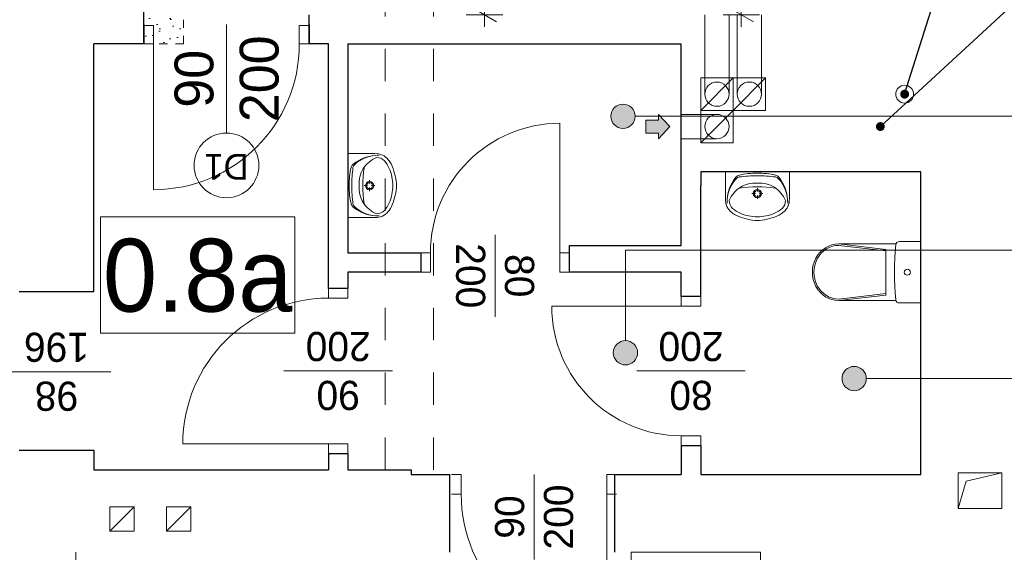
# Model space of a CAD drawing. Extents: x -145259 to -66341, y -2316 to 227384.
# Tile 27 of 141: x -93736 to -87653, y 54284 to 57574. Entities that reach past the tile are written whole.
import ezdxf

# ---------------------------------------------------------------- set-up
doc = ezdxf.new("R2010")
doc.units = 0
doc.header["$MEASUREMENT"] = 0
doc.linetypes.add('Hidden Line', pattern=[100, 50, -50])
doc.linetypes.add('Przerywana', pattern=[400, 200, -200])
for name, color, linetype, lineweight in [('Arch drzwi_Nr_Pióra__5', 7, 'Continuous', 13), ('Arch opisy okien_Nr_Pióra__5', 7, 'Continuous', 13), ('Arch opisy_Nr_Pióra__1', 7, 'Continuous', 25), ('Arch opisy_Nr_Pióra__21', 7, 'Continuous', 13), ('Arch wymiary_Nr_Pióra__21', 7, 'Continuous', 13), ('Arch wymiary_Nr_Pióra__5', 7, 'Continuous', 13), ('Arch wyposażenie_Nr_Pióra__21', 7, 'Continuous', 13), ('Arch zmurowania_Nr_Pióra__27', 7, 'Continuous', 35), ('Arch ściany działowe_Nr_Pióra__5', 7, 'Continuous', 13), ('Drzwi ArchiCAD_Nr_Pióra__27', 7, 'Continuous', 35), ('Drzwi ArchiCAD_Nr_Pióra__5', 7, 'Continuous', 13), ('Inwent kominy_Nr_Pióra__21', 7, 'Continuous', 13), ('INWENT OPISY_Nr_Pióra__21', 7, 'Continuous', 13), ('INWENT STROPY_Nr_Pióra__21', 7, 'Continuous', 13), ('INWENT. DRZWI_Nr_Pióra__21', 7, 'Continuous', 13), ('INWENT.ŚCIANY_Nr_Pióra__1', 7, 'Continuous', 25)]:
    doc.layers.add(name, color=color, linetype=linetype, lineweight=lineweight)
for name, color, linetype in [('Arch opisy', 7, 'Continuous'), ('Arch wymiary', 7, 'Continuous'), ('Arch wyposażenie', 7, 'Continuous'), ('Arch zmurowania', 7, 'Continuous'), ('Drzwi ArchiCAD', 7, 'Continuous')]:
    doc.layers.add(name, color=color, linetype=linetype)
for name, color, linetype, lineweight, true_color in [('Arch wyburzenia_Nr_Pióra__2', 7, 'Continuous', 13, 0x7f7f7f), ('INWENT kanalizacja_Nr_Pióra__118', 7, 'Continuous', 13, 0x573938), ('INWENT.ŚCIANY_Nr_Pióra__2', 7, 'Continuous', 13, 0x7f7f7f)]:
    doc.layers.add(name, color=color, linetype=linetype, lineweight=lineweight, true_color=true_color)
doc.styles.add('GENERATED_STYLE_1', font='txt')
doc.styles.add('GENERATED_STYLE_5', font='txt')
doc.styles.add('GENERATED_STYLE_7', font='txt')
doc.styles.add('GENERATED_STYLE_8', font='txt')
doc.dimstyles.new('GENERATED_STYLE__1', dxfattribs={"dimtxt": 179.999995, "dimasz": 114, "dimexe": 0.18, "dimexo": 0, "dimgap": 0.09, "dimtad": 1, "dimdec": 0, "dimlfac": 0.1, "dimzin": 0, "dimdsep": 46, "dimtxsty": 'GENERATED_STYLE_1', "dimblk": 'ARROWHEAD_2', "dimblk1": 'ARROWHEAD_2', "dimblk2": 'ARROWHEAD_2', "dimcen": 0.09, "dimclrd": 7, "dimclre": 7, "dimclrt": 7, "dimazin": 0, "dimtfac": 1, "dimtdec": 4, "dimtmove": 0, "dimatfit": 3, "dimfxl": 0, "dimtolj": 1, "dimtzin": 0, "dimarcsym": 0})
doc.dimstyles.new('GENERATED_STYLE__9', dxfattribs={"dimtxt": 0.18, "dimasz": 109.44, "dimexe": 0.18, "dimexo": 0.0625, "dimgap": 0.09, "dimtad": 0, "dimtih": 1, "dimtoh": 1, "dimdec": 4, "dimzin": 0, "dimdsep": 46, "dimcen": 0.09, "dimadec": 0, "dimazin": 0, "dimtfac": 1, "dimtdec": 4, "dimtmove": 0, "dimatfit": 3, "dimldrblk": 'ARROWHEAD_11', "dimfxl": 0, "dimtolj": 1, "dimtzin": 0, "dimarcsym": 0})

# ---------------------------------------------------------------- blocks, each defined once
blk = doc.blocks.new('D1 Drzwi proste 14_8')
at = {"layer": 'Drzwi ArchiCAD_Nr_Pióra__27', "linetype": 'Continuous'}
for p, q in [((-510, 0), (-510, -115)), ((510, 0), (510, -115))]:
    blk.add_line(p, q, dxfattribs=at)
at = {"layer": 'Drzwi ArchiCAD_Nr_Pióra__5', "linetype": 'Continuous'}
for p, q in [((450, 0), (450, 900)), ((-450, 0), (-510, 0)), ((-510, 0), (-510, -115)), ((-450, -115), (-450, 0)), ((510, 0), (450, 0)), ((450, 0), (450, -115)), ((510, -115), (510, 0)), ((-510, -115), (-450, -115)), ((450, -115), (510, -115))]:
    blk.add_line(p, q, dxfattribs=at)
blk.add_arc((450, 0), 900, 90, 180, dxfattribs=at)
blk = doc.blocks.new('Ściana_99', base_point=(-92968.7, 57543.6))
at = {"layer": 'Arch zmurowania_Nr_Pióra__27', "linetype": 'Continuous'}
for p, q in [((-92968.7, 57538.6), (-92968.7, 57543.6)), ((-92968.7, 57423.6), (-92968.7, 57538.6)), ((-91948.7, 57538.6), (-91948.7, 57543.6)), ((-91948.7, 57423.6), (-91948.7, 57538.6))]:
    blk.add_line(p, q, dxfattribs=at)
at = {"layer": 'Drzwi ArchiCAD', "color": 8, "linetype": 'Continuous', "lineweight": 13, "true_color": 0x7f7f7f, "zscale": 1000, "rotation": 180}
blk.add_blockref('D1 Drzwi proste 14_8', (-92458.7, 57423.6), dxfattribs=at)
blk = doc.blocks.new('Symbol WC 2 14_10', base_point=(-88168.7, 56203.6))
at = {"layer": 'Arch wyposażenie_Nr_Pióra__21', "linetype": 'Continuous'}
for p, q in [((-88322.5, 56188.5), (-88675.5, 56188.5)), ((-88675, 56188.5), (-88384.5, 56154.5)), ((-88675, 56179.6), (-88384.5, 56145.6)), ((-88384.5, 56013.6), (-88384.5, 56154.5)), ((-88168.7, 56203.6), (-88301.2, 56203.6)), ((-88168.7, 56203.6), (-88168.7, 55823.6)), ((-88384.5, 56013.6), (-88384.5, 55872.7)), ((-88675, 55847.6), (-88384.5, 55881.6)), ((-88675, 55838.7), (-88384.5, 55872.7)), ((-88322.3, 55838.7), (-88675.5, 55838.7)), ((-88168.7, 55823.6), (-88301.2, 55823.6))]:
    blk.add_line(p, q, dxfattribs=at)
for centre, major_axis, ratio, start_param, end_param in [((-88675.5, 56013.6), (0, 174.9), 0.933096, 0, 3.141593), ((-88675, 56013.6), (0, 166), 0.93174, 0, 3.141593), ((-86689, 56013.6), (-1643.4, 0), 0.989247, 6.178217, 6.388032), ((-88301.2, 56181.5), (-22.3, 0), 0.989247, 4.712389, 6.173785), ((-88301.2, 55845.7), (-22.3, 0), 0.989247, 0.100415, 1.570796)]:
    blk.add_ellipse(centre, major_axis=major_axis, ratio=ratio, start_param=start_param, end_param=end_param, dxfattribs=at)
blk.add_ellipse((-88252.3, 56013.6), major_axis=(-18.7, 0), ratio=0.989247, dxfattribs=at)
blk = doc.blocks.new('Symbol Umywalka 14_11', base_point=(-88981.2, 56333.6))
at = {"layer": 'Arch wyposażenie_Nr_Pióra__21', "linetype": 'Continuous'}
for p, q in [((-88981.2, 56633.6), (-89376.3, 56633.6)), ((-89376.3, 56633.6), (-89376.3, 56466.4)), ((-89241, 56633.6), (-89116.5, 56633.6)), ((-88981.2, 56633.6), (-88981.2, 56466.4)), ((-89178.7, 56532.7), (-89178.7, 56511.7)), ((-89211.9, 56499.5), (-89190.9, 56499.5)), ((-89178.7, 56487.3), (-89178.7, 56466.2)), ((-89166.5, 56499.5), (-89145.4, 56499.5))]:
    blk.add_line(p, q, dxfattribs=at)
for radius in [25.6, 18.3]:
    blk.add_circle((-89178.7, 56499.5), radius, dxfattribs=at)
for centre, radius, start, end in [((-89117.6, 56444.8), 248.5, 140.74225, 180.98472), ((-89142.8, 56443.5), 223.3, 138.60196, 180.75418), ((-89285.6, 56569.4), 32.9, 97.90792, 138.60197), ((-89284.5, 56581.2), 32.9, 102.77149, 140.74225), ((-89182.5, 56131), 494.6, 89.56719, 102.77149), ((-89174, 55765.7), 844.3, 90.32245, 97.90792), ((-89174.5, 56131), 494.6, 77.30598, 90.51028), ((-89182.5, 55765.7), 844.3, 82.16955, 89.75502), ((-89072, 56569.5), 32.9, 41.47551, 82.16955), ((-89073.1, 56581.4), 32.9, 39.33522, 77.30598), ((-89239.8, 56444.7), 248.5, 359.09275, 39.33522), ((-89214.6, 56443.4), 223.3, 359.32329, 41.47551), ((-89188.2, 56391.4), 176.1, 122.84422, 158.44807), ((-89178.7, 55820.9), 720.6, 81.17345, 98.82043), ((-89192.9, 56388.6), 176.1, 85.39402, 121.05606), ((-89164.6, 56388.6), 176.1, 58.94394, 94.60598), ((-89169.3, 56391.4), 176.1, 21.55193, 57.15578), ((-89275.9, 56462.1), 100.5, 177.54482, 231.25458), ((-89292.9, 56452), 59.2, 176.06939, 229.19839), ((-89064.6, 56452), 59.2, 310.80161, 3.93061), ((-89081.6, 56462.1), 100.5, 308.74542, 2.45518), ((-89195.9, 56573.1), 214.4, 230.71494, 260.00224), ((-89161.6, 56573.1), 214.4, 279.99776, 309.28506), ((-89241.5, 56505.2), 155.7, 231.31519, 242.84286), ((-89168.7, 56658.2), 325, 243.7403, 265.79476), ((-89178.7, 56587.2), 231.7, 256.43339, 283.56661), ((-89178.7, 56531.1), 197.6, 265.98758, 274.01242), ((-89188.7, 56658.2), 325, 274.20524, 296.2597), ((-89116, 56505.2), 155.7, 297.15714, 308.68481)]:
    blk.add_arc(centre, radius, start, end, dxfattribs=at)
blk = doc.blocks.new('Symbol Umywalka 14_12', base_point=(-91408.7, 56746.2))
at = {"layer": 'Arch wyposażenie_Nr_Pióra__21', "linetype": 'Continuous'}
for p, q in [((-91708.7, 56746.2), (-91708.7, 56351)), ((-91708.7, 56746.2), (-91541.5, 56746.2)), ((-91708.7, 56486.4), (-91708.7, 56610.8)), ((-91574.6, 56560.9), (-91574.6, 56582)), ((-91607.9, 56548.7), (-91586.8, 56548.7)), ((-91574.6, 56515.4), (-91574.6, 56536.5)), ((-91562.4, 56548.7), (-91541.3, 56548.7)), ((-91708.7, 56351), (-91541.5, 56351))]:
    blk.add_line(p, q, dxfattribs=at)
for radius in [25.6, 18.3]:
    blk.add_circle((-91574.6, 56548.7), radius, dxfattribs=at)
for centre, radius, start, end in [((-91519.9, 56487.5), 248.5, 89.09275, 129.33522), ((-91518.6, 56512.8), 223.3, 89.32329, 131.47551), ((-91466.5, 56558), 176.1, 111.55193, 147.15578), ((-91537.2, 56645.7), 100.5, 38.74542, 92.45518), ((-91527.2, 56662.8), 59.2, 40.80161, 93.93061), ((-91648.3, 56565.7), 214.4, 9.99776, 39.28506), ((-91580.4, 56611.3), 155.7, 27.15714, 38.68481), ((-91206.1, 56552.8), 494.6, 167.30598, 180.51028), ((-91656.5, 56654.3), 32.9, 129.33522, 167.30598), ((-90840.9, 56544.8), 844.3, 172.16955, 179.75502), ((-91644.6, 56655.4), 32.9, 131.47551, 172.16955), ((-91463.7, 56562.7), 176.1, 148.94394, 184.60598), ((-90896, 56548.6), 720.6, 171.17345, 188.82043), ((-91733.4, 56538.6), 325, 4.20524, 26.2597), ((-91662.4, 56548.6), 231.7, 346.43339, 13.56661), ((-91206.1, 56544.9), 494.6, 179.56719, 192.77149), ((-90840.9, 56553.4), 844.3, 180.32245, 187.90792), ((-91463.7, 56534.5), 176.1, 175.39402, 211.05606), ((-91733.4, 56558.6), 325, 333.7403, 355.79476), ((-91606.3, 56548.6), 197.6, 355.98758, 4.01242), ((-91648.3, 56531.5), 214.4, 320.71494, 350.00224), ((-91656.4, 56442.8), 32.9, 192.77149, 230.74225), ((-91520, 56609.7), 248.5, 230.74225, 270.98472), ((-91644.5, 56441.7), 32.9, 187.90792, 228.60197), ((-91518.6, 56584.5), 223.3, 228.60196, 270.75418), ((-91466.5, 56539.2), 176.1, 212.84422, 248.44807), ((-91527.2, 56434.4), 59.2, 266.06939, 319.19839), ((-91580.4, 56485.9), 155.7, 321.31519, 332.84286), ((-91537.2, 56451.5), 100.5, 267.54482, 321.25458)]:
    blk.add_arc(centre, radius, start, end, dxfattribs=at)
blk = doc.blocks.new('Linia_1', base_point=(-85746.2, 56977.2))
at = {"layer": 'Arch opisy_Nr_Pióra__21', "linetype": 'Continuous'}
blk.add_hatch(color=256, dxfattribs=at).paths.add_polyline_path([(-89933.6, 56977.2), (-89939.4, 57005.9), (-89955.6, 57030.2), (-89979.9, 57046.5), (-90008.6, 57052.2), (-90037.3, 57046.5), (-90061.7, 57030.2), (-90077.9, 57005.9), (-90083.6, 56977.2), (-90077.9, 56948.5), (-90061.7, 56924.1), (-90037.3, 56907.9), (-90008.6, 56902.2), (-89979.9, 56907.9), (-89955.6, 56924.1), (-89939.4, 56948.5)], flags=0)
blk.add_line((-85746.2, 56977.2), (-89933.6, 56977.2), dxfattribs=at)
blk.add_circle((-90008.6, 56977.2), 75, dxfattribs=at)
blk = doc.blocks.new('Linia_2', base_point=(-89993.7, 56149.3))
at = {"layer": 'Arch opisy_Nr_Pióra__21', "linetype": 'Continuous'}
blk.add_hatch(color=256, dxfattribs=at).paths.add_polyline_path([(-89918.7, 55516.1), (-89924.4, 55544.8), (-89940.7, 55569.1), (-89965, 55585.4), (-89993.7, 55591.1), (-90022.4, 55585.4), (-90046.8, 55569.1), (-90063, 55544.8), (-90068.7, 55516.1), (-90063, 55487.4), (-90046.8, 55463.1), (-90022.4, 55446.8), (-89993.7, 55441.1), (-89965, 55446.8), (-89940.7, 55463.1), (-89924.4, 55487.4)], flags=0)
blk.add_line((-89993.7, 56149.3), (-89993.7, 55591.1), dxfattribs=at)
blk.add_circle((-89993.7, 55516.1), 75, dxfattribs=at)
blk = doc.blocks.new('Linia_3', base_point=(-85746.2, 55356.9))
at = {"layer": 'Arch opisy_Nr_Pióra__21', "linetype": 'Continuous'}
blk.add_hatch(color=256, dxfattribs=at).paths.add_polyline_path([(-88505.7, 55356.9), (-88511.4, 55385.6), (-88527.7, 55409.9), (-88552, 55426.1), (-88580.7, 55431.9), (-88609.4, 55426.1), (-88633.8, 55409.9), (-88650, 55385.6), (-88655.7, 55356.9), (-88650, 55328.2), (-88633.8, 55303.8), (-88609.4, 55287.6), (-88580.7, 55281.9), (-88552, 55287.6), (-88527.7, 55303.8), (-88511.4, 55328.2)], flags=0)
blk.add_line((-85746.2, 55356.9), (-88505.7, 55356.9), dxfattribs=at)
blk.add_circle((-88580.7, 55356.9), 75, dxfattribs=at)
blk = doc.blocks.new('*D1317')
at = {"layer": 'Arch wymiary_Nr_Pióra__5', "linetype": 'Continuous'}
for p, q in [((-89352.9, 58694.9), (-89202.9, 58608.3)), ((-89202.9, 58596.3), (-89352.9, 58682.9)), ((-89165.4, 58639.6), (-89390.4, 58639.6)), ((-89277.9, 57603.6), (-89277.9, 58639.6)), ((-89352.9, 57646.9), (-89202.9, 57560.3)), ((-89165.4, 57603.6), (-89390.4, 57603.6)), ((-89277.9, 57530.3), (-89277.9, 57603.6))]:
    blk.add_line(p, q, dxfattribs=at)
at = {"layer": 'Arch wymiary_Nr_Pióra__21', "char_height": 180, "attachment_point": 7, "rotation": 90, "style": 'GENERATED_STYLE_1'}
for s, insert in [('{18}', (-89313.9, 60927)), ('{102}', (-89313.9, 60020.8)), ('{1}', (-89313.9, 59513.1)), ('{102}', (-89313.9, 58931.2)), ('{1}', (-89313.9, 58481.1)), ('{104}', (-89313.9, 57891.2))]:
    blk.add_mtext(s, dxfattribs=dict(at, insert=insert))
blk = doc.blocks.new('ARROWHEAD_2')
at = {"color": 0, "linetype": 'Continuous', "lineweight": 0}
for p, q in [((-0.378, -0.655), (0.378, 0.655)), ((0, 0), (-1, 0))]:
    blk.add_line(p, q, dxfattribs=at)
blk = doc.blocks.new('*D1323')
at = {"layer": 'Arch wymiary_Nr_Pióra__5', "linetype": 'Continuous'}
for p, q in [((-90939.5, 59331.9), (-90789.5, 59245.3)), ((-90752, 59288.6), (-90977, 59288.6)), ((-90864.5, 57603.6), (-90864.5, 59288.6)), ((-90939.5, 57646.9), (-90789.5, 57560.3)), ((-90752, 57603.6), (-90977, 57603.6)), ((-90864.5, 57530.3), (-90864.5, 57603.6))]:
    blk.add_line(p, q, dxfattribs=at)
at = {"layer": 'Arch wymiary_Nr_Pióra__21', "char_height": 180, "attachment_point": 7, "rotation": 90, "style": 'GENERATED_STYLE_1'}
for s, insert in [('{40}', (-90900.5, 60388.4)), ('{101}', (-90900.5, 59623.3)), ('{169}', (-90900.5, 58273.3))]:
    blk.add_mtext(s, dxfattribs=dict(at, insert=insert))
blk = doc.blocks.new('ARROWHEAD_11')
at = {"color": 0, "linetype": 'Continuous', "lineweight": 0}
blk.add_line((0, 0), (-1, 0), dxfattribs=at)
at = {"color": 0, "linetype": 'Continuous', "lineweight": 0, "const_width": 0.25, "flags": 128}
blk.add_lwpolyline([(-0.125, 0, 1), (0.125, 0, 1)], format="xyb", close=True, dxfattribs=at)

msp = doc.modelspace()

# ---------------------------------------------------------------- hatches: boundary and pattern name
at = {"layer": 'Arch wyburzenia_Nr_Pióra__2', "linetype": 'Continuous'}
h = msp.add_hatch(dxfattribs=at)
h.set_pattern_fill('Cut_Stone', color=256, style=0, pattern_type=2)
h.set_pattern_definition([(45, (0, 200), (-63.63961, 63.63961), [0, -60, 0, -90]), (110, (200, 200), (84.572336, 30.78181), [0, -44, 0, -76])])
h.paths.add_polyline_path([(-92723.7, 57423.6), (-92968.7, 57423.6), (-92968.7, 57603.6), (-92723.7, 57603.6)], flags=0)
at = {"layer": 'Inwent kominy_Nr_Pióra__21', "linetype": 'Continuous'}
msp.add_hatch(color=256, dxfattribs=at).paths.add_polyline_path([(-89788.7, 56838.6), (-89788.7, 56873.6), (-89868.7, 56873.6), (-89868.7, 56953.6), (-89788.7, 56953.6), (-89788.7, 56988.6), (-89718.7, 56913.6)], flags=0)

# ---------------------------------------------------------------- linework, layer by layer
at = {"layer": 'Arch drzwi_Nr_Pióra__5', "linetype": 'Continuous'}
msp.add_line((-92458.7, 57543.6), (-92458.7, 56873.6), dxfattribs=at)
at = {"layer": 'Arch opisy okien_Nr_Pióra__5', "linetype": 'Continuous'}
msp.add_circle((-92458.7, 56673.6), 200, dxfattribs=at)
at = {"layer": 'Arch opisy_Nr_Pióra__21', "linetype": 'Continuous'}
for p, q in [((-93236.7, 56356.7), (-93236.7, 55636.7)), ((-92036.7, 56356.7), (-93236.7, 56356.7)), ((-92036.7, 55636.7), (-92036.7, 56356.7)), ((-85746.2, 56149.3), (-89993.7, 56149.3)), ((-93236.7, 55636.7), (-92036.7, 55636.7))]:
    msp.add_line(p, q, dxfattribs=at)
at = {"layer": 'Arch wyposażenie_Nr_Pióra__21', "linetype": 'Continuous'}
for p, q in [((-93388.7, 54283.6), (-93388.7, 53563.6)), ((-89958.7, 53733.6), (-89958.7, 54283.6)), ((-89958.7, 54283.6), (-89958.7, 53683.6)), ((-89158.7, 54283.6), (-89958.7, 54283.6)), ((-89958.7, 54283.6), (-89158.7, 54283.6)), ((-89158.7, 54283.6), (-89158.7, 53733.6)), ((-89158.7, 53683.6), (-89158.7, 54283.6))]:
    msp.add_line(p, q, dxfattribs=at)
at = {"layer": 'Arch ściany działowe_Nr_Pióra__5', "linetype": 'Continuous'}
for p, q in [((-90338.7, 56178.6), (-90338.7, 56013.6)), ((-89648.7, 55863.6), (-89528.7, 55863.6)), ((-89648.7, 54943.6), (-89528.7, 54943.6)), ((-91828.7, 54893.6), (-91708.7, 54893.6))]:
    msp.add_line(p, q, dxfattribs=at)
at = {"layer": 'INWENT kanalizacja_Nr_Pióra__118', "linetype": 'Continuous'}
msp.add_circle((-88268.7, 57113.6), 55, dxfattribs=at)
at = {"layer": 'Inwent kominy_Nr_Pióra__21', "linetype": 'Continuous'}
for p, q in [((-89503.7, 57113.6), (-89503.7, 57603.6)), ((-89353.7, 57113.6), (-89353.7, 57603.6)), ((-89303.7, 57113.6), (-89303.7, 57603.6)), ((-89153.7, 57113.6), (-89153.7, 57603.6)), ((-89528.7, 57013.6), (-89528.7, 57213.6)), ((-89528.7, 57213.6), (-89328.7, 57213.6)), ((-89528.7, 57013.6), (-89328.7, 57213.6)), ((-89328.7, 57213.6), (-89328.7, 57013.6)), ((-89328.7, 57013.6), (-89328.7, 57213.6)), ((-89328.7, 57213.6), (-89128.7, 57213.6)), ((-89328.7, 57013.6), (-89128.7, 57213.6)), ((-89128.7, 57213.6), (-89128.7, 57013.6)), ((-89528.7, 56813.6), (-89528.7, 57013.6)), ((-89528.7, 57013.6), (-89328.7, 57013.6)), ((-89528.7, 56813.6), (-89328.7, 57013.6)), ((-89328.7, 57013.6), (-89528.7, 57013.6)), ((-89328.7, 57013.6), (-89328.7, 56813.6)), ((-89128.7, 57013.6), (-89328.7, 57013.6)), ((-89868.7, 56873.6), (-89868.7, 56953.6)), ((-89868.7, 56953.6), (-89788.7, 56953.6)), ((-89718.7, 56913.6), (-89788.7, 56988.6)), ((-89788.7, 56953.6), (-89788.7, 56988.6)), ((-89428.7, 56988.6), (-89648.7, 56988.6)), ((-89718.7, 56913.6), (-89788.7, 56838.6)), ((-89788.7, 56873.6), (-89868.7, 56873.6)), ((-89788.7, 56873.6), (-89788.7, 56838.6)), ((-89428.7, 56838.6), (-89648.7, 56838.6)), ((-89328.7, 56813.6), (-89528.7, 56813.6)), ((-87938.7, 54553.6), (-87938.7, 54773.6)), ((-87938.7, 54773.6), (-87668.7, 54773.6)), ((-87888.7, 54723.6), (-87668.7, 54773.6)), ((-87668.7, 54773.6), (-87668.7, 54553.6)), ((-87938.7, 54553.6), (-87888.7, 54723.6)), ((-93028.7, 54563.6), (-93178.7, 54563.6)), ((-93178.7, 54563.6), (-93178.7, 54413.6)), ((-93178.7, 54413.6), (-93028.7, 54563.6)), ((-93028.7, 54413.6), (-93028.7, 54563.6)), ((-92678.7, 54563.6), (-92828.7, 54563.6)), ((-92828.7, 54563.6), (-92828.7, 54413.6)), ((-92828.7, 54413.6), (-92678.7, 54563.6)), ((-92678.7, 54413.6), (-92678.7, 54563.6)), ((-87668.7, 54553.6), (-87938.7, 54553.6)), ((-93178.7, 54413.6), (-93028.7, 54413.6)), ((-92828.7, 54413.6), (-92678.7, 54413.6))]:
    msp.add_line(p, q, dxfattribs=at)
for centre in [(-89428.7, 57113.6), (-89228.7, 57113.6), (-89428.7, 56913.6)]:
    msp.add_circle(centre, 75, dxfattribs=at)
at = {"layer": 'INWENT OPISY_Nr_Pióra__21', "linetype": 'Continuous'}
for p, q in [((-90398.7, 56133.6), (-90398.7, 56933.6)), ((-90798.7, 55738.6), (-90798.7, 56245.5)), ((-91258.7, 56133.6), (-91258.7, 56013.6)), ((-91258.7, 56133.6), (-91198.7, 56133.6)), ((-91198.7, 56133.6), (-91198.7, 56013.6)), ((-90398.7, 56133.6), (-90398.7, 56013.6)), ((-90338.7, 56133.6), (-90398.7, 56133.6)), ((-91198.7, 56013.6), (-91258.7, 56013.6)), ((-90338.7, 56013.6), (-90398.7, 56013.6)), ((-91828.7, 55913.6), (-91708.7, 55913.6)), ((-91828.7, 55913.6), (-91828.7, 55853.6)), ((-91708.7, 55853.6), (-91708.7, 55913.6)), ((-91828.7, 55853.6), (-91708.7, 55853.6)), ((-89648.7, 55863.6), (-89648.7, 55803.6)), ((-89528.7, 55863.6), (-89528.7, 55803.6)), ((-89648.7, 55803.6), (-90448.7, 55803.6)), ((-89648.7, 55803.6), (-89528.7, 55803.6)), ((-93843.7, 55398.6), (-93173.7, 55398.6)), ((-92103.7, 55403.6), (-91433.7, 55403.6)), ((-89923.7, 55403.6), (-89253.7, 55403.6)), ((-89648.7, 55003.6), (-89528.7, 55003.6)), ((-89648.7, 54943.6), (-89648.7, 55003.6)), ((-89528.7, 55003.6), (-89528.7, 54943.6)), ((-91828.7, 54953.6), (-92728.7, 54953.6)), ((-91828.7, 54953.6), (-91708.7, 54953.6)), ((-91828.7, 54893.6), (-91828.7, 54953.6)), ((-91708.7, 54893.6), (-91708.7, 54953.6)), ((-90558.7, 54763.6), (-90558.7, 54239.3))]:
    msp.add_line(p, q, dxfattribs=at)
for centre, radius, start, end in [((-90398.7, 56133.6), 800, 90, 180), ((-91828.7, 54953.6), 900, 90, 180), ((-89648.7, 55803.6), 800, 180, 270)]:
    msp.add_arc(centre, radius, start, end, dxfattribs=at)
at = {"layer": 'INWENT STROPY_Nr_Pióra__21', "linetype": 'Przerywana'}
for p, q in [((-91478.7, 54793.6), (-91478.7, 60883.6)), ((-91178.7, 54793.6), (-91178.7, 60883.6))]:
    msp.add_line(p, q, dxfattribs=at)
at = {"layer": 'INWENT. DRZWI_Nr_Pióra__21', "linetype": 'Continuous'}
for p, q in [((-91068.7, 54763.6), (-91008.7, 54763.6)), ((-91008.7, 54763.6), (-91008.7, 54643.6)), ((-90048.7, 54763.6), (-90108.7, 54763.6)), ((-90108.7, 54763.6), (-90108.7, 54643.6)), ((-91008.7, 54643.6), (-91068.7, 54643.6)), ((-90048.7, 54643.6), (-90108.7, 54643.6)), ((-90108.7, 54643.6), (-90108.7, 53743.6))]:
    msp.add_line(p, q, dxfattribs=at)
msp.add_arc((-90108.7, 54643.6), 900, 180, 270, dxfattribs=at)
at = {"layer": 'INWENT.ŚCIANY_Nr_Pióra__1', "linetype": 'Continuous'}
for p, q in [((-92968.7, 57423.6), (-92968.7, 57883.6)), ((-91948.7, 57423.6), (-91948.7, 57603.6)), ((-93278.7, 55893.6), (-93278.7, 57423.6)), ((-92968.7, 57423.6), (-93278.7, 57423.6)), ((-91828.7, 57423.6), (-91948.7, 57423.6)), ((-91828.7, 55913.6), (-91828.7, 57423.6)), ((-91708.7, 57423.6), (-89648.7, 57423.6)), ((-91708.7, 57423.6), (-91708.7, 56133.6)), ((-89648.7, 56548.6), (-89648.7, 57423.6)), ((-88168.7, 56633.6), (-89528.7, 56633.6)), ((-89528.7, 56633.6), (-89528.7, 56548.6)), ((-88168.7, 54763.6), (-88168.7, 56633.6)), ((-89648.7, 56178.6), (-89648.7, 56548.6)), ((-89528.7, 55863.6), (-89528.7, 56548.6)), ((-90338.7, 56013.6), (-90338.7, 56178.6)), ((-90338.7, 56178.6), (-89648.7, 56178.6)), ((-91708.7, 56133.6), (-91258.7, 56133.6)), ((-91258.7, 56133.6), (-91258.7, 56013.6)), ((-91258.7, 56013.6), (-91708.7, 56013.6)), ((-91708.7, 56013.6), (-91708.7, 55913.6)), ((-89648.7, 56013.6), (-90338.7, 56013.6)), ((-89648.7, 55863.6), (-89648.7, 56013.6)), ((-91708.7, 55913.6), (-91828.7, 55913.6)), ((-93738.7, 55893.6), (-93278.7, 55893.6)), ((-89528.7, 55863.6), (-89648.7, 55863.6)), ((-89648.7, 54943.6), (-89528.7, 54943.6)), ((-89648.7, 54943.6), (-89648.7, 54763.6)), ((-89528.7, 54943.6), (-89528.7, 54763.6)), ((-93738.7, 54913.6), (-93278.7, 54913.6)), ((-93278.7, 54913.6), (-93278.7, 54793.6)), ((-91828.7, 54893.6), (-91708.7, 54893.6)), ((-91828.7, 54893.6), (-91828.7, 54793.6)), ((-91708.7, 54893.6), (-91708.7, 54793.6)), ((-93278.7, 54793.6), (-91828.7, 54793.6)), ((-91708.7, 54793.6), (-91318.7, 54793.6)), ((-91318.7, 54793.6), (-91318.7, 54763.6)), ((-91318.7, 54763.6), (-91078.7, 54763.6)), ((-91078.7, 54283.6), (-91078.7, 54763.6)), ((-90058.7, 54283.6), (-90058.7, 54763.6)), ((-90058.7, 54763.6), (-89648.7, 54763.6)), ((-89528.7, 54763.6), (-88168.7, 54763.6))]:
    msp.add_line(p, q, dxfattribs=at)
at = {"layer": 'INWENT.ŚCIANY_Nr_Pióra__2', "linetype": 'Hidden Line'}
for q in [(-92723.7, 57603.6), (-92968.7, 57423.6)]:
    msp.add_line((-92723.7, 57423.6), q, dxfattribs=at)

# ---------------------------------------------------------------- block references
at = {"layer": 'Arch opisy', "linetype": 'Continuous'}
for name, p in [('Linia_1', (-85746.2, 56977.2)), ('Linia_2', (-89993.7, 56149.3)), ('Linia_3', (-85746.2, 55356.9))]:
    msp.add_blockref(name, p, dxfattribs=at)
at = {"layer": 'Arch wyposażenie', "color": 104, "linetype": 'Continuous', "lineweight": 20, "true_color": 0x029e21}
for name, p in [('Symbol Umywalka 14_12', (-91408.7, 56746.2)), ('Symbol Umywalka 14_11', (-88981.2, 56333.6)), ('Symbol WC 2 14_10', (-88168.7, 56203.6))]:
    msp.add_blockref(name, p, dxfattribs=at)
at = {"layer": 'Arch zmurowania'}
msp.add_blockref('Ściana_99', (-92968.7, 57543.6), dxfattribs=at)

# ---------------------------------------------------------------- texts
at = {"layer": 'Arch drzwi_Nr_Pióra__5', "linetype": 'Continuous', "insert": (-92779.8, 57208.6), "char_height": 240, "width": 1346.334, "attachment_point": 2, "rotation": 90, "line_spacing_factor": 1.007146, "style": 'GENERATED_STYLE_7'}
msp.add_mtext('{90\\P200}', dxfattribs=at)
at = {"layer": 'Arch opisy_Nr_Pióra__1', "linetype": 'Continuous', "insert": (-92458.7, 56584.5), "char_height": 160, "attachment_point": 2, "rotation": 180, "style": 'GENERATED_STYLE_8'}
msp.add_mtext('{D1}', dxfattribs=at)
at = {"layer": 'Arch opisy_Nr_Pióra__1', "linetype": 'Continuous', "insert": (-92636.7, 55763.8), "char_height": 450, "attachment_point": 8, "style": 'GENERATED_STYLE_5'}
msp.add_mtext('{0.8a}', dxfattribs=at)
at = {"layer": 'INWENT OPISY_Nr_Pióra__21', "linetype": 'Continuous', "char_height": 180, "width": 1346.334, "attachment_point": 2, "style": 'GENERATED_STYLE_7'}
for s, insert, rotation, line_spacing_factor in [('{80\\P200}', (-90557.9, 55992), 270, 1.007146), ('{98\\P196}', (-93508.7, 55157.8), 180, 1.007581), ('{90\\P200}', (-91768.7, 55162.8), 180, 1.007146), ('{80\\P200}', (-89588.7, 55162.8), 180, 1.007146), ('{90\\P200}', (-90799.6, 54501.5), 90, 1.007146)]:
    msp.add_mtext(s, dxfattribs=dict(at, insert=insert, rotation=rotation, line_spacing_factor=line_spacing_factor))

# ---------------------------------------------------------------- dimensions: what is measured, and where the dimension line sits
at = {"layer": 'Arch wymiary', "linetype": 'Continuous'}
for base, p1, p2, picture, middle in [((-89277.9, 57603.6), (-88930.5, 57603.6), (-88893.7, 58639.6), '*D1317', (-89403.9, 58096.1)), ((-90864.5039729, 57603.6027409), (-90836.4095384, 57603.6027409), (-91298.7373669, 59288.6027409), '*D1323', (-90990.5039696, 58478.1940369))]:
    dim = msp.add_linear_dim(base=base, p1=p1, p2=p2, angle=90, dimstyle='GENERATED_STYLE__1', dxfattribs=at)
    dim.commit()
    dim.dimension.update_dxf_attribs({"geometry": picture, "text_midpoint": middle})

# ---------------------------------------------------------------- leaders
at = {"layer": 'INWENT OPISY_Nr_Pióra__21', "linetype": 'Continuous', "annotation_type": 0, "has_hookline": 1, "hookline_direction": 1}
for points, text_width in [([(-88268.7, 57113.6), (-87666.1, 59032.2), (-87093.1, 59032.2)], 1328.6), ([(-88418.7, 56913.6), (-87143, 58091.1), (-86570, 58091.1)], 1354.3)]:
    msp.add_leader(points, dimstyle='GENERATED_STYLE__9', dxfattribs=dict(at, text_width=text_width))

doc.saveas('drawing.dxf')
